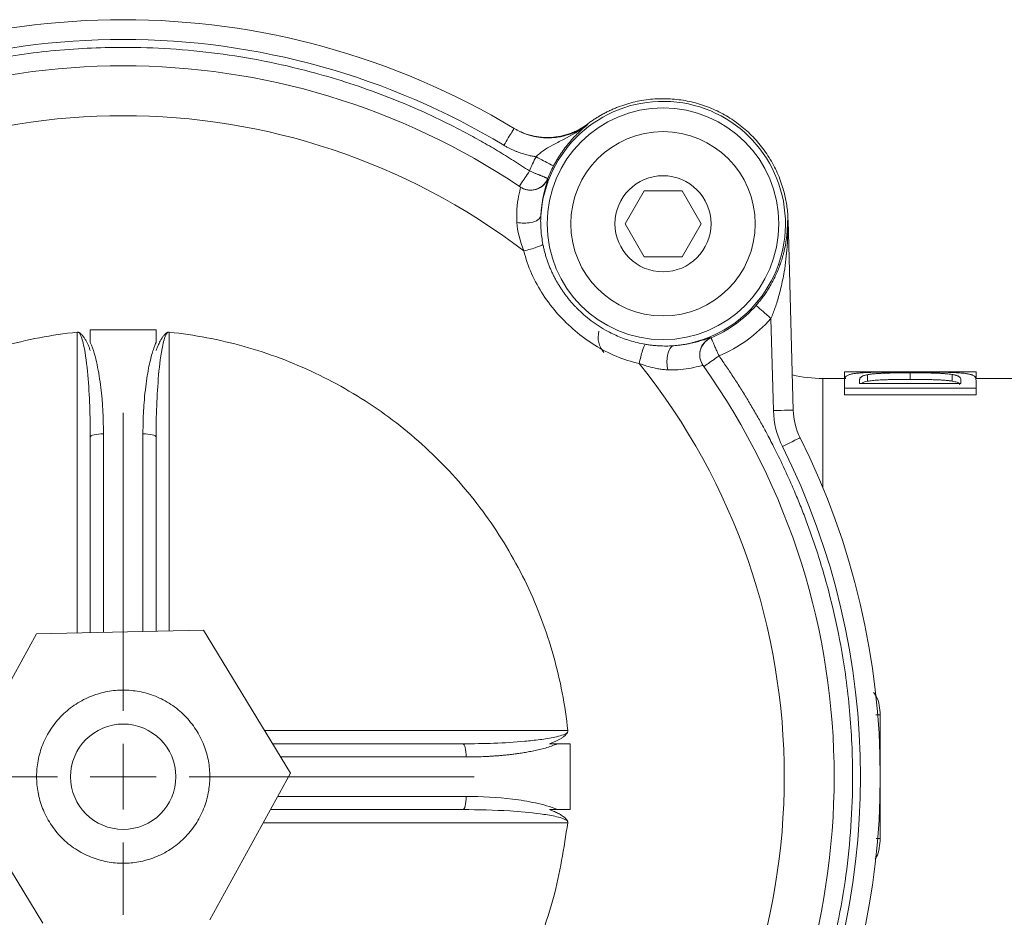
# Model space of a CAD drawing. Extents: x -34599 to 125690, y -105249 to 21518.
# Tile 36 of 64: x 113109 to 113170, y -36254 to -36198. Entities that reach past the tile are written whole.
import ezdxf

# ---------------------------------------------------------------- set-up
doc = ezdxf.new("R2010")
doc.units = 0
doc.header["$MEASUREMENT"] = 0
doc.layers.get('0').update_dxf_attribs({"linetype": 'CONTINUOUS'})

# ---------------------------------------------------------------- blocks, each defined once
blk = doc.blocks.new('SW_CENTERMARKSYMBOL_0')
at = {"color": 0, "linetype": 'Continuous', "lineweight": 0}
for p, q in [((0, 5), (0, 27.644)), ((0, 0), (0, 2.5)), ((-5, 0), (-10.5, 0)), ((0, 0), (-2.5, 0)), ((0, 0), (0, -2.5)), ((0, 0), (2.5, 0)), ((5, 0), (26.661, 0)), ((0, -5), (0, -10.5))]:
    blk.add_line(p, q, dxfattribs=at)
blk = doc.blocks.new('z2')
at = {"color": 30, "linetype": 'Continuous', "lineweight": 15}
for p, q in [((1853.79, 524.13), (1854.15, 523.84)), ((1823.81, 482.81), (1823.72, 482.87)), ((1805.53, 475), (1802.87, 476.37)), ((1882.38, 448.46), (1896.81, 473.46)), ((1896.81, 473.46), (1925.68, 473.46)), ((1925.68, 473.46), (1940.11, 448.46)), ((2006.21, 451.03), (2010.11, 306.96)), ((1896.81, 423.46), (1882.38, 448.46)), ((1940.11, 448.46), (1925.68, 423.46)), ((1925.68, 423.46), (1896.81, 423.46)), ((1993.22, 376.56), (1995.11, 306.56)), ((1476.24, 367.93), (1501.24, 367.93)), ((1476.24, 367.93), (1476.24, 358.37)), ((1501.24, 367.93), (1526.24, 367.93)), ((1526.24, 358.37), (1526.24, 367.93)), ((1466.24, 137.73), (1466.24, 366.12)), ((1536.24, 366.12), (1536.24, 139.25)), ((1947.74, 361.79), (1947.68, 361.88)), ((1941.69, 340.88), (1940.25, 343.5)), ((2032.73, 247.89), (2032.73, 330.96)), ((2050.08, 330.96), (2032.73, 330.96)), ((2098.17, 335.88), (2048.99, 335.88)), ((2048.99, 330.96), (2048.99, 335.88)), ((2066.49, 328.8), (2066.49, 333.83)), ((2098.91, 330.23), (2098.91, 335.25)), ((2148.99, 335.88), (2100, 335.88)), ((2130.83, 328.94), (2130.83, 333.97)), ((2148.99, 335.88), (2148.99, 330.96)), ((2351.13, 330.96), (2148.99, 330.96)), ((2048.99, 318.49), (2048.99, 323.7)), ((2148.99, 323.7), (2048.99, 323.7)), ((2137.48, 327.25), (2060.49, 327.25)), ((2148.99, 318.49), (2148.99, 323.7)), ((2148.99, 318.49), (2048.99, 318.49)), ((1476.24, 286.48), (1476.24, 137.95)), ((1486.24, 288.9), (1486.24, 138.17)), ((1516.24, 138.81), (1516.24, 288.9)), ((1526.24, 139.03), (1526.24, 286.48)), ((1374.26, 25.72), (1435.37, 137.06)), ((1435.37, 137.06), (1562.36, 139.81)), ((1562.36, 139.81), (1628.23, 31.21)), ((2076.24, 75.36), (2072.83, 75.47)), ((2076.24, 75.36), (2076.24, -18.43)), ((1608.67, 63.46), (1838.89, 63.46)), ((1759.26, 53.46), (1614.73, 53.46)), ((1840.7, 53.46), (1831.15, 53.46)), ((1840.7, 53.46), (1840.7, 28.46)), ((1761.68, 43.46), (1620.8, 43.46)), ((1628.23, 31.21), (1567.12, -80.14)), ((1440.13, -82.88), (1374.26, 25.72)), ((1840.7, 28.46), (1840.7, 3.46)), ((1618.49, 13.46), (1761.68, 13.46)), ((1759.26, 3.46), (1613, 3.46)), ((1840.7, 3.46), (1831.15, 3.46)), ((1838.89, -6.54), (1607.51, -6.54)), ((2076.24, -18.43), (2073.06, -18.53))]:
    blk.add_line(p, q, dxfattribs=at)
at = {"color": 30, "linetype": 'Continuous', "lineweight": 15, "flags": 128}
for points in [[(2010.11, 306.96), (2009.82, 306.96), (2008.96, 306.93), (2007.58, 306.9), (2005.71, 306.84), (2003.44, 306.78), (2000.85, 306.71), (1998.04, 306.64), (1995.11, 306.56)], [(2015.38, 285.93), (2015.12, 285.8), (2014.36, 285.42), (2013.12, 284.8), (2011.45, 283.96), (2009.42, 282.94), (2007.1, 281.78), (2004.58, 280.52), (2001.97, 279.21)]]:
    blk.add_lwpolyline(points, dxfattribs=at)
at = {"color": 30, "linetype": 'Continuous', "lineweight": 15}
for centre, radius in [((1911.24, 448.46), 87.99), ((1911.24, 448.46), 70), ((1911.24, 448.46), 36.5), ((1501.24, 28.46), 40)]:
    blk.add_circle(centre, radius, dxfattribs=at)
for centre, radius, start, end in [((1501.24, 28.46), 575, 58.91346, 121.08654), ((1501.24, 28.46), 540, 56.03234, 123.96766), ((1911.24, 448.46), 92.99, 275.13181, 176.24874), ((1501.24, 28.46), 502.1, 52.69871, 127.30129), ((1911.24, 448.46), 94.04, 152.181, 158.54366), ((1911.24, 448.46), 94.04, 292.83689, 318.74415), ((1879.36, 362.28), 17.39, 164.9556, 221.43909), ((1501.24, 28.46), 502.1, 321.31815, 38.68185), ((1501.24, 28.46), 540, 324.65179, 35.34821), ((2032.73, 430.96), 100, 256.49998, 270), ((2060.09, 308.32), 50, 181.55, 206.60021), ((1501.24, 28.46), 575, 333.39979, 26.60021)]:
    blk.add_arc(centre, radius, start, end, dxfattribs=at)
for points, knots in [([(1790.39, 508.04), (1703.12, 560.66), (1603.14, 588.46), (1399.34, 588.46), (1299.36, 560.66), (1212.1, 508.04)], [0, 0, 0, 0, 0.5, 0.5, 1, 1, 1, 1]), ([(1809.84, 488.56), (1807.84, 489.88), (1803.85, 492.54), (1797.8, 496.43), (1791.69, 500.24), (1785.54, 503.97), (1779.35, 507.62), (1773.1, 511.19), (1766.81, 514.68), (1760.48, 518.09), (1754.1, 521.41), (1733.18, 531.97), (1696.74, 547.83), (1638.39, 566.5), (1573.01, 579.36), (1515.99, 583.06), (1473.78, 582.01), (1446.37, 579.97), (1419.2, 576.58), (1387.87, 571.1), (1352.79, 562.72), (1316.04, 551.04), (1282.04, 537.65), (1255.28, 525.12), (1233.72, 513.72), (1218.41, 504.92), (1204.71, 496.52), (1196.67, 491.21), (1192.65, 488.56)], [0, 0, 0, 0, 0.010992, 0.021984, 0.032975, 0.043967, 0.054959, 0.065951, 0.076943, 0.087935, 0.098926, 0.109918, 0.195335, 0.280753, 0.390336, 0.49992, 0.541883, 0.583846, 0.625836, 0.667382, 0.729575, 0.791044, 0.844001, 0.896958, 0.926386, 0.955814, 0.977907, 1, 1, 1, 1]), ([(1853.79, 524.13), (1854.65, 524.76), (1856.36, 526.04), (1859.01, 527.84), (1861.7, 529.55), (1864.44, 531.16), (1867.24, 532.68), (1870.09, 534.11), (1873, 535.45), (1879.04, 537.98), (1888.51, 541.03), (1901.62, 543.28), (1914.92, 543.71), (1927.98, 542.28), (1940.56, 539.14), (1952.44, 534.38), (1963.59, 528.09), (1973.92, 520.25), (1983.21, 510.96), (1991.2, 500.32), (1997.66, 488.69), (2001.43, 478.8), (2003.52, 471.25), (2004.61, 466.26), (2005.43, 461.23), (2005.99, 456.15), (2006.14, 452.74), (2006.21, 451.03)], [0, 0, 0, 0, 0.015398, 0.0307431, 0.0460526, 0.061344, 0.0766347, 0.091942, 0.1072835, 0.1226764, 0.1863482, 0.2500453, 0.3137171, 0.3774143, 0.4386966, 0.5000044, 0.5612866, 0.6225944, 0.6862662, 0.7499634, 0.8136352, 0.8773323, 0.9019251, 0.9264169, 0.9508791, 0.975383, 1, 1, 1, 1]), ([(1797.76, 521.11), (1798.38, 520.75), (1799.6, 520.03), (1801.5, 519.06), (1803.42, 518.16), (1805.39, 517.35), (1807.39, 516.62), (1809.43, 515.97), (1813.2, 514.95), (1818.82, 513.98), (1826.27, 513.84), (1833.66, 514.81), (1839.65, 516.53), (1844.26, 518.4), (1847.59, 520.06), (1850.79, 521.95), (1852.79, 523.4), (1853.79, 524.13)], [0, 0, 0, 0, 0.035839, 0.071558, 0.107223, 0.142899, 0.178651, 0.214544, 0.250642, 0.37584, 0.500484, 0.624893, 0.750233, 0.81317, 0.875543, 0.937702, 1, 1, 1, 1]), ([(1798.13, 520.89), (1798.79, 520.5), (1800.08, 519.75), (1802.05, 518.75), (1804, 517.85), (1805.93, 517.06), (1807.82, 516.37), (1809.68, 515.78), (1811.49, 515.28), (1813.26, 514.85), (1814.98, 514.51), (1816.65, 514.23), (1818.25, 514.02), (1819.8, 513.87), (1821.29, 513.77), (1822.71, 513.71), (1824.07, 513.7), (1825.37, 513.72), (1827.72, 513.82), (1831.11, 514.17), (1835.47, 515.01), (1839.66, 516.2), (1843.64, 517.7), (1847.39, 519.49), (1850.91, 521.51), (1853.08, 523.07), (1854.15, 523.84)], [0, 0, 0, 0, 0.038225, 0.075358, 0.1114, 0.146348, 0.180199, 0.212951, 0.244602, 0.27515, 0.304593, 0.332933, 0.360168, 0.386301, 0.411331, 0.435261, 0.458092, 0.479827, 0.500466, 0.576662, 0.651267, 0.724269, 0.795648, 0.865393, 0.933503, 1, 1, 1, 1]), ([(1814.8, 499.35), (1817.87, 502.56), (1824.3, 506.86), (1838.35, 513.7), (1848.13, 519.21), (1854.11, 523.81), (1854.13, 523.83), (1854.15, 523.84)], [-0.5748418, -0.5748418, -0.5748418, -0.5748418, -0.3449051, -0.2299367, 0, 0, 0.0007706, 0.0007706, 0.0007706, 0.0007706]), ([(1828.07, 492.35), (1828.3, 492.79), (1828.77, 493.66), (1829.49, 494.96), (1830.24, 496.26), (1831.01, 497.56), (1831.81, 498.86), (1832.63, 500.15), (1833.48, 501.43), (1835.13, 503.85), (1837.68, 507.3), (1840.95, 511.26), (1844.27, 514.9), (1847.38, 517.99), (1850.69, 521.02), (1852.9, 522.82), (1854.15, 523.84)], [0, 0, 0, 0, 0.0282545, 0.0568009, 0.0857354, 0.1151502, 0.1451332, 0.1757676, 0.2071312, 0.2392966, 0.3581002, 0.4873317, 0.606089, 0.7416288, 0.8533687, 1, 1, 1, 1]), ([(1790.39, 508.04), (1792.71, 511.89), (1796.72, 518.54), (1798.13, 520.89), (1798.13, 520.89)], [0, 0, 0, 0, 0.571429, 1, 1, 1, 1]), ([(1790.39, 508.04), (1791.14, 507.6), (1792.61, 506.74), (1794.85, 505.58), (1797.03, 504.54), (1799.15, 503.63), (1801.21, 502.83), (1803.2, 502.13), (1805.12, 501.52), (1806.95, 500.99), (1808.7, 500.54), (1810.36, 500.16), (1811.92, 499.84), (1813.39, 499.57), (1814.34, 499.42), (1814.8, 499.35)], [0, 0, 0, 0, 0.100198, 0.196562, 0.289086, 0.377756, 0.462557, 0.543473, 0.620489, 0.69359, 0.762764, 0.828001, 0.88929, 0.946625, 1, 1, 1, 1]), ([(1828.07, 492.35), (1828.02, 492.38), (1825.52, 493.7), (1818.73, 497.28), (1814.8, 499.35)], [0, 0, 0, 0, 0.428571, 1, 1, 1, 1]), ([(1802.04, 476.93), (1802.04, 476.93), (1803.06, 478.46), (1806.34, 483.34), (1808.67, 486.82), (1809.84, 488.56)], [0, 0, 0, 0, 0.428571, 0.714286, 1, 1, 1, 1]), ([(1809.84, 488.56), (1810.22, 488.4), (1810.98, 488.09), (1812.1, 487.63), (1813.18, 487.18), (1814.23, 486.75), (1815.22, 486.34), (1816.17, 485.96), (1817.06, 485.59), (1817.89, 485.25), (1818.66, 484.94), (1819.38, 484.64), (1820.03, 484.38), (1820.63, 484.13), (1821.17, 483.91), (1821.64, 483.72), (1822.07, 483.54), (1822.43, 483.39), (1822.75, 483.26), (1823.02, 483.15), (1823.23, 483.06), (1823.41, 482.99), (1823.54, 482.94), (1823.64, 482.9), (1823.7, 482.87), (1823.71, 482.87), (1823.72, 482.87)], [0, 0, 0, 0, 0.053345, 0.105675, 0.156989, 0.207287, 0.25657, 0.304838, 0.35209, 0.398327, 0.443548, 0.487754, 0.530944, 0.573119, 0.614278, 0.654421, 0.693549, 0.731662, 0.768758, 0.80484, 0.839905, 0.873955, 0.90699, 0.939009, 0.970012, 1, 1, 1, 1]), ([(1802.95, 476.32), (1805.92, 474.32), (1812.18, 473), (1820.03, 476.61), (1822.93, 480.59), (1823.81, 482.81)], [0, 0, 0, 0, 0.428571, 0.714286, 1, 1, 1, 1]), ([(1823.72, 482.87), (1823.27, 481.92), (1822.38, 480.03), (1820.29, 477.65), (1817.77, 475.78), (1814.88, 474.51), (1811.78, 473.91), (1808.67, 474.08), (1806.53, 474.48), (1805.56, 474.98), (1805.53, 475)], [0, 0, 0, 0, 0.141999, 0.283973, 0.426035, 0.568156, 0.71007, 0.852051, 0.99411, 1, 1, 1, 1]), ([(1818.45, 454.55), (1818.49, 455.15), (1818.56, 456.37), (1818.71, 458.13), (1818.88, 459.86), (1819.08, 461.53), (1819.3, 463.16), (1819.54, 464.75), (1820.02, 467.58), (1820.79, 471.34), (1821.81, 475.44), (1822.73, 478.68), (1823.3, 480.6), (1823.61, 481.71), (1823.77, 482.31), (1823.84, 482.7), (1823.82, 482.77), (1823.81, 482.81)], [0, 0, 0, 0, 0.033369, 0.066864, 0.100541, 0.134457, 0.168664, 0.203215, 0.238161, 0.36129, 0.485477, 0.611639, 0.740744, 0.805423, 0.870044, 0.934829, 1, 1, 1, 1]), ([(1800.21, 449.45), (1799.71, 458.96), (1801.93, 472.23), (1803.09, 476.22), (1802.95, 476.32)], [0, 0, 0, 0, 0.380241, 0.6654218, 0.6654218, 0.6654218, 0.6654218]), ([(1818.45, 454.55), (1818.34, 453.42), (1816.8, 451.24), (1810.26, 448.75), (1803.7, 448.77), (1800.21, 449.45)], [0, 0, 0, 0, 0.285714, 0.571429, 1, 1, 1, 1]), ([(1818.45, 454.55), (1818.42, 453.9), (1818.34, 452.58), (1818.31, 450.56), (1818.33, 447.55), (1818.54, 443.46), (1819.09, 438.2), (1819.74, 434.59), (1820.07, 432.72)], [0, 0, 0, 0, 0.088888, 0.181733, 0.278538, 0.500716, 0.741194, 1, 1, 1, 1]), ([(2005.68, 451.03), (2005.69, 450.67), (2005.7, 449.93), (2005.71, 448.8), (2005.71, 447.63), (2005.68, 446.15), (2005.6, 444.27), (2005.43, 441.56), (2005.08, 437.95), (2004.42, 433.31), (2003.56, 428.98), (2002.53, 424.79), (2001.47, 421.13), (1999.59, 415.56), (1996.84, 408.95), (1993.47, 402.56), (1990.64, 397.96), (1988.53, 394.8), (1986.37, 391.84), (1984.19, 389.06), (1982.68, 387.31), (1981.94, 386.45)], [0, 0, 0, 0, 0.014528, 0.029612, 0.04533, 0.061748, 0.090568, 0.124378, 0.178705, 0.250485, 0.333618, 0.376466, 0.443164, 0.502771, 0.635591, 0.752844, 0.806891, 0.858482, 0.907754, 0.954867, 1, 1, 1, 1]), ([(2005.94, 451.03), (2005.96, 450.47), (2005.98, 449.33), (2006.01, 447.57), (2006.02, 445.58), (2006.01, 443.28), (2005.95, 440.06), (2005.81, 435.89), (2005.44, 429.48), (2004.69, 421.39), (2003.5, 412.99), (2002.17, 405.8), (2000.89, 400), (1999.5, 394.58), (1998.02, 389.53), (1996.47, 384.87), (1994.89, 380.57), (1993.76, 377.86), (1993.22, 376.56)], [0, 0, 0, 0, 0.021827, 0.044559, 0.068236, 0.099521, 0.134952, 0.195331, 0.26494, 0.390126, 0.518986, 0.601826, 0.679916, 0.753277, 0.821932, 0.885912, 0.945252, 1, 1, 1, 1]), ([(2005.68, 451.03), (2005.69, 451.03), (2005.73, 451.03), (2005.87, 451.03), (2005.94, 451.03)], [0, 0, 0, 0, 0.499998, 1, 1, 1, 1]), ([(2005.94, 451.03), (2006.02, 451.03), (2006.17, 451.03), (2006.2, 451.03), (2006.21, 451.03)], [0, 0, 0, 0, 0.500002, 1, 1, 1, 1]), ([(1805.52, 427.86), (1808.89, 428.6), (1815.12, 430.34), (1819.06, 432.09), (1820.07, 432.72)], [0, 0, 0, 0, 0.571429, 1, 1, 1, 1]), ([(1893.19, 342.27), (1881.36, 344.88), (1864.05, 352.24), (1839.38, 370.39), (1818.74, 393.4), (1808.4, 416.09), (1805.52, 427.86)], [0, 0, 0, 0, 0.369447, 0.554171, 0.923618, 1.293065, 1.293065, 1.293065, 1.293065]), ([(1820.07, 432.72), (1820.28, 431.69), (1820.7, 429.64), (1821.47, 426.61), (1822.31, 423.64), (1823.25, 420.72), (1824.28, 417.86), (1825.38, 415.07), (1826.57, 412.33), (1827.82, 409.67), (1829.15, 407.06), (1830.54, 404.53), (1831.99, 402.06), (1833.5, 399.66), (1835.06, 397.33), (1836.67, 395.07), (1838.33, 392.87), (1840.03, 390.74), (1841.78, 388.69), (1843.56, 386.7), (1845.37, 384.78), (1849.95, 380.18), (1858.04, 373.35), (1867.8, 367.33), (1875.48, 363.64), (1880.55, 361.55), (1885.96, 359.69), (1891.69, 358.08), (1895.67, 357.33), (1897.69, 356.94)], [0, 0, 0, 0, 0.027374, 0.054492, 0.081354, 0.107961, 0.134313, 0.160412, 0.186258, 0.211853, 0.237198, 0.262295, 0.287144, 0.311748, 0.336109, 0.360227, 0.384105, 0.407745, 0.431147, 0.454314, 0.477247, 0.499948, 0.62318, 0.751752, 0.797345, 0.844954, 0.894592, 0.946271, 1, 1, 1, 1]), ([(1993.22, 376.56), (1990.72, 378.75), (1984.87, 383.88), (1982, 386.4), (1981.94, 386.45)], [0, 0, 0, 0, 0.428571, 1, 1, 1, 1]), ([(1953.77, 348.06), (1961.3, 351.25), (1968.47, 355.29), (1981.73, 364.87), (1987.82, 370.41), (1993.22, 376.56)], [0, 0, 0, 0, 0.5, 0.5, 1, 1, 1, 1]), ([(1466.24, 366.12), (1447.05, 364.13), (1428.03, 360.5), (1390.87, 350.06), (1372.74, 343.26), (1337.9, 326.67), (1321.19, 316.88), (1289.66, 294.62), (1274.85, 282.14), (1247.56, 254.86), (1235.09, 240.05), (1212.82, 208.52), (1203.04, 191.81), (1186.45, 156.96), (1179.65, 138.83), (1169.21, 101.68), (1165.58, 82.66), (1163.59, 63.46)], [0, 0, 0, 0, 0.125, 0.125, 0.25, 0.25, 0.375, 0.375, 0.5, 0.5, 0.625, 0.625, 0.75, 0.75, 0.875, 0.875, 1, 1, 1, 1]), ([(1467.71, 365.83), (1467.47, 365.93), (1467, 366.13), (1466.49, 366.12), (1466.24, 366.12)], [0, 0, 0, 0, 0.513907, 1, 1, 1, 1]), ([(1476.24, 352.25), (1475.93, 353.08), (1475.34, 354.68), (1474.36, 356.96), (1473.32, 359.09), (1472.21, 361.04), (1471.13, 362.64), (1470.17, 363.83), (1469.35, 364.67), (1468.55, 365.35), (1467.98, 365.68), (1467.71, 365.83)], [0, 0, 0, 0, 0.163925, 0.315923, 0.456269, 0.600845, 0.729082, 0.809715, 0.881271, 0.944388, 1, 1, 1, 1]), ([(1476.24, 286.48), (1476.24, 302.21), (1475.46, 325.8), (1472.54, 350.99), (1469.88, 361.66), (1468.58, 364.79), (1467.71, 365.83)], [0.18825, 0.18825, 0.18825, 0.18825, 0.6744936, 0.9176154, 0.9783958, 1.0391667, 1.0391667, 1.0391667, 1.0391667]), ([(1534.77, 365.83), (1533.91, 364.81), (1532.62, 361.7), (1529.95, 350.99), (1527.06, 326.2), (1526.24, 302.16), (1526.24, 286.48)], [0.1882406, 0.1882406, 0.1882406, 0.1882406, 0.248733, 0.3093369, 0.5517525, 1.0365836, 1.0365836, 1.0365836, 1.0365836]), ([(1534.77, 365.83), (1534.59, 365.73), (1534.22, 365.53), (1533.68, 365.13), (1533.13, 364.65), (1532.57, 364.09), (1532.01, 363.45), (1531.24, 362.47), (1530.29, 361.06), (1529.02, 358.82), (1527.61, 355.87), (1526.72, 353.5), (1526.24, 352.25)], [0, 0, 0, 0, 0.037162, 0.077626, 0.121744, 0.169787, 0.221966, 0.278443, 0.398469, 0.532545, 0.752194, 1, 1, 1, 1]), ([(1536.24, 366.12), (1536.08, 366.12), (1535.75, 366.14), (1535.25, 366.04), (1534.93, 365.9), (1534.77, 365.83)], [0, 0, 0, 0, 0.323184, 0.652342, 1, 1, 1, 1]), ([(1838.89, 63.46), (1836.91, 82.66), (1833.28, 101.68), (1822.84, 138.83), (1816.03, 156.96), (1799.45, 191.81), (1789.66, 208.52), (1767.4, 240.05), (1754.92, 254.86), (1727.63, 282.14), (1712.82, 294.62), (1681.3, 316.88), (1664.59, 326.67), (1629.74, 343.26), (1611.61, 350.06), (1574.46, 360.5), (1555.44, 364.13), (1536.24, 366.12)], [0, 0, 0, 0, 0.125, 0.125, 0.25, 0.25, 0.375, 0.375, 0.5, 0.5, 0.625, 0.625, 0.75, 0.75, 0.875, 0.875, 1, 1, 1, 1]), ([(1947.68, 361.88), (1947.67, 361.89), (1947.64, 361.91), (1947.5, 361.89), (1947.29, 361.85), (1947.01, 361.78), (1946.65, 361.67), (1946.21, 361.54), (1945.29, 361.25), (1943.53, 360.69), (1940.36, 359.71), (1936.32, 358.6), (1932.24, 357.65), (1928.62, 356.97), (1925.76, 356.52), (1922.75, 356.13), (1920.62, 355.94), (1919.56, 355.85)], [0, 0, 0, 0, 0.036992, 0.073928, 0.110851, 0.147803, 0.184828, 0.221966, 0.259259, 0.388517, 0.514889, 0.638939, 0.761996, 0.822366, 0.88197, 0.941086, 1, 1, 1, 1]), ([(1941.75, 340.79), (1939.69, 343.71), (1938.22, 349.94), (1941.64, 357.87), (1945.54, 360.87), (1947.74, 361.79)], [0, 0, 0, 0, 0.428571, 0.714286, 1, 1, 1, 1]), ([(1940.25, 343.5), (1940.23, 343.54), (1939.71, 344.49), (1939.27, 346.62), (1939.01, 349.73), (1939.54, 352.85), (1940.74, 355.76), (1942.55, 358.33), (1944.88, 360.48), (1946.75, 361.41), (1947.68, 361.88)], [0, 0, 0, 0, 0.00587, 0.147929, 0.289918, 0.431833, 0.573956, 0.716016, 0.857993, 1, 1, 1, 1]), ([(1947.74, 361.79), (1947.75, 361.78), (1947.76, 361.75), (1947.84, 361.58), (1947.96, 361.3), (1948.14, 360.88), (1948.39, 360.33), (1948.7, 359.62), (1949.08, 358.74), (1949.54, 357.69), (1950.07, 356.47), (1950.68, 355.08), (1951.37, 353.52), (1952.12, 351.81), (1952.92, 349.97), (1953.48, 348.7), (1953.77, 348.06)], [0, 0, 0, 0, 0.052039, 0.107062, 0.165068, 0.226059, 0.290032, 0.356989, 0.426929, 0.499851, 0.575756, 0.654642, 0.73651, 0.821359, 0.909189, 1, 1, 1, 1]), ([(1486.24, 288.9), (1486.24, 300.63), (1485.67, 312.37), (1483.51, 329.87), (1482.61, 335.71), (1480.18, 347.26), (1478.59, 352.95), (1476.24, 358.37)], [0, 0, 0, 0, 0.5, 0.5, 0.75, 0.75, 1, 1, 1, 1]), ([(1526.24, 358.37), (1526.01, 357.82), (1525.39, 356.36), (1524.35, 353.59), (1523.08, 349.68), (1521.73, 344.58), (1520.41, 338.27), (1519.14, 330.73), (1517.96, 321.98), (1517.02, 312), (1516.37, 300.84), (1516.29, 293), (1516.24, 288.9)], [0, 0, 0, 0, 0.02539, 0.067169, 0.125279, 0.199821, 0.291056, 0.399257, 0.524523, 0.666745, 0.82552, 1, 1, 1, 1]), ([(1893.19, 342.27), (1893.52, 343.97), (1894.3, 347.46), (1895.91, 353.07), (1897.09, 355.92), (1897.69, 356.94)], [0, 0, 0, 0, 0.285714, 0.571429, 1, 1, 1, 1]), ([(1897.69, 356.94), (1898.74, 356.77), (1900.79, 356.44), (1903.82, 356.08), (1906.74, 355.81), (1909.55, 355.65), (1912.23, 355.57), (1914.79, 355.59), (1917.22, 355.67), (1918.79, 355.79), (1919.56, 355.85)], [0, 0, 0, 0, 0.144231, 0.282957, 0.416186, 0.543922, 0.666168, 0.782929, 0.894204, 1, 1, 1, 1]), ([(1914.9, 337.49), (1914.14, 340.96), (1913.96, 347.51), (1916.3, 354.12), (1918.43, 355.71), (1919.56, 355.85)], [0, 0, 0, 0, 0.428571, 0.714286, 1, 1, 1, 1]), ([(1953.77, 348.06), (1952.06, 346.85), (1948.64, 344.43), (1943.83, 341.04), (1942.33, 339.98), (1942.33, 339.98)], [0, 0, 0, 0, 0.285714, 0.571429, 1, 1, 1, 1]), ([(1953.77, -291.13), (1955.19, -289.09), (1958.05, -285.01), (1962.23, -278.83), (1966.32, -272.59), (1970.34, -266.3), (1974.6, -259.41), (1982.26, -246.6), (1992.95, -227.3), (2005.48, -201.63), (2016.8, -175.01), (2026.79, -147.6), (2036.14, -117.07), (2044.27, -83.33), (2052.69, -34.15), (2055.81, 11.78), (2054.87, 53.54), (2052.6, 86.86), (2047.53, 123.97), (2038.72, 164.47), (2029.6, 196.02), (2021.46, 219.27), (2015.64, 234.29), (2008, 252.78), (1999.64, 270.79), (1990.76, 287.94), (1985.67, 297.32), (1980.74, 306.01), (1975.65, 314.62), (1970.42, 323.13), (1965.02, 331.54), (1959.49, 339.86), (1955.67, 345.32), (1953.77, 348.06)], [0, 0, 0, 0, 0.010957, 0.021913, 0.03287, 0.043827, 0.054783, 0.068555, 0.109536, 0.151917, 0.194299, 0.23687, 0.28035, 0.334831, 0.389633, 0.499968, 0.536799, 0.573576, 0.646985, 0.701501, 0.756016, 0.79151, 0.80994, 0.826957, 0.879627, 0.897311, 0.911981, 0.926651, 0.94132, 0.95599, 0.97066, 0.98533, 1, 1, 1, 1]), ([(1914.9, 337.49), (1914.38, 337.51), (1913.31, 337.56), (1911.65, 337.71), (1909.93, 337.92), (1908.15, 338.2), (1906.3, 338.55), (1903.26, 339.22), (1898.87, 340.38), (1895.14, 341.62), (1893.19, 342.27)], [0, 0, 0, 0, 0.075351, 0.152817, 0.232549, 0.314683, 0.399338, 0.486621, 0.731491, 1, 1, 1, 1]), ([(1941.69, 340.88), (1941.57, 341.06), (1936.21, 339.14), (1922.04, 337.28), (1914.9, 337.49)], [0.2477072, 0.2477072, 0.2477072, 0.2477072, 0.6279466, 0.9131262, 0.9131262, 0.9131262, 0.9131262]), ([(2048.99, 329.4), (2048.99, 329.64), (2049.01, 330.13), (2049.12, 330.81), (2049.32, 331.42), (2049.6, 331.96), (2050.03, 332.51), (2050.71, 333.04), (2051.73, 333.52), (2052.85, 333.92), (2054.01, 334.23), (2055.34, 334.51), (2056.4, 334.66), (2056.93, 334.74)], [0, 0, 0, 0, 0.098076, 0.192976, 0.284249, 0.371454, 0.454163, 0.56121, 0.678221, 0.759071, 0.839661, 0.919946, 1, 1, 1, 1]), ([(2048.99, 323.7), (2048.99, 324.23), (2048.99, 325.31), (2048.99, 326.78), (2048.99, 328.16), (2048.99, 328.98), (2048.99, 329.4)], [0, 0, 0, 0, 0.250045, 0.5, 0.749955, 1, 1, 1, 1]), ([(2056.93, 334.74), (2057.32, 334.79), (2058.12, 334.89), (2059.45, 335.03), (2060.89, 335.16), (2062.47, 335.27), (2064.18, 335.38), (2066.05, 335.47), (2068.07, 335.55), (2070.38, 335.63), (2073.05, 335.7), (2076.18, 335.75), (2079.76, 335.8), (2083.81, 335.84), (2088.38, 335.86), (2093.53, 335.88), (2097.16, 335.88), (2099.07, 335.88)], [0, 0, 0, 0, 0.043097, 0.08735, 0.132834, 0.179651, 0.227925, 0.277808, 0.329483, 0.383158, 0.447535, 0.518517, 0.596488, 0.682359, 0.777287, 0.882642, 1, 1, 1, 1]), ([(2060.49, 329.53), (2060.5, 329.76), (2060.52, 330.22), (2060.69, 330.83), (2060.96, 331.36), (2061.35, 331.84), (2061.89, 332.28), (2062.64, 332.7), (2063.65, 333.11), (2064.92, 333.49), (2065.97, 333.72), (2066.49, 333.83)], [0, 0, 0, 0, 0.1258523, 0.2434159, 0.3528567, 0.4543807, 0.5547891, 0.6534839, 0.7688822, 0.8841486, 1, 1, 1, 1]), ([(2066.49, 333.83), (2066.8, 333.89), (2067.4, 334), (2068.41, 334.15), (2069.48, 334.29), (2070.61, 334.42), (2071.82, 334.53), (2073.09, 334.63), (2074.43, 334.73), (2075.84, 334.81), (2077.31, 334.88), (2078.85, 334.95), (2081.22, 335.03), (2084.58, 335.12), (2089.03, 335.2), (2093.85, 335.24), (2097.18, 335.24), (2098.91, 335.25)], [0, 0, 0, 0, 0.045763, 0.090973, 0.135777, 0.180324, 0.224767, 0.269259, 0.313953, 0.359001, 0.40455, 0.450741, 0.497713, 0.612614, 0.733761, 0.862512, 1, 1, 1, 1]), ([(2098.91, 330.23), (2098.03, 330.23), (2096.31, 330.23), (2093.77, 330.22), (2091.33, 330.2), (2088.97, 330.18), (2086.71, 330.14), (2084.54, 330.1), (2082.45, 330.05), (2080.11, 329.98), (2077.56, 329.88), (2074.88, 329.74), (2072.42, 329.56), (2070.2, 329.35), (2068.19, 329.1), (2067.06, 328.9), (2066.49, 328.8)], [0, 0, 0, 0, 0.069906, 0.137505, 0.202919, 0.266283, 0.327745, 0.387468, 0.445629, 0.502419, 0.587908, 0.67116, 0.753061, 0.834541, 0.916545, 1, 1, 1, 1]), ([(2098.91, 335.25), (2099.84, 335.25), (2101.68, 335.24), (2104.37, 335.23), (2106.95, 335.22), (2109.4, 335.19), (2111.74, 335.16), (2114.44, 335.1), (2117.46, 335.03), (2120.7, 334.9), (2123.66, 334.74), (2126.35, 334.54), (2128.79, 334.29), (2130.15, 334.08), (2130.83, 333.97)], [0, 0, 0, 0, 0.07716, 0.151169, 0.222154, 0.29026, 0.355652, 0.418513, 0.519986, 0.617886, 0.713471, 0.808093, 0.903145, 1, 1, 1, 1]), ([(2130.83, 328.94), (2130.49, 329), (2129.81, 329.11), (2128.69, 329.26), (2127.51, 329.39), (2126.26, 329.51), (2124.93, 329.62), (2123.54, 329.72), (2122.07, 329.81), (2120.54, 329.88), (2118.94, 329.95), (2117.26, 330.01), (2115.52, 330.06), (2112.86, 330.12), (2109.12, 330.18), (2104.16, 330.23), (2100.7, 330.23), (2098.91, 330.23)], [0, 0, 0, 0, 0.049348, 0.098064, 0.146319, 0.194291, 0.242159, 0.290105, 0.338309, 0.386948, 0.436195, 0.486217, 0.537172, 0.589211, 0.715339, 0.851885, 1, 1, 1, 1]), ([(2099.07, 335.88), (2099.93, 335.88), (2101.63, 335.88), (2104.11, 335.88), (2106.49, 335.87), (2108.75, 335.86), (2110.91, 335.85), (2112.97, 335.84), (2114.93, 335.82), (2116.8, 335.81), (2118.58, 335.79), (2120.27, 335.76), (2121.87, 335.74), (2123.39, 335.71), (2124.82, 335.68), (2127.1, 335.63), (2130.06, 335.53), (2133.47, 335.38), (2136.39, 335.2), (2138.89, 334.98), (2140.29, 334.81), (2140.96, 334.73)], [0, 0, 0, 0, 0.053476, 0.104662, 0.153707, 0.200749, 0.245914, 0.289317, 0.331062, 0.371241, 0.409934, 0.447214, 0.483139, 0.517761, 0.550986, 0.582537, 0.678287, 0.766847, 0.849384, 0.926854, 1, 1, 1, 1]), ([(2130.83, 333.97), (2131.17, 333.92), (2131.84, 333.8), (2132.74, 333.61), (2133.56, 333.41), (2134.29, 333.19), (2134.92, 332.96), (2135.47, 332.71), (2135.99, 332.41), (2136.47, 332.04), (2136.99, 331.45), (2137.4, 330.64), (2137.45, 329.91), (2137.48, 329.53)], [0, 0, 0, 0, 0.0618334, 0.1233898, 0.1848592, 0.2464324, 0.3082992, 0.3706467, 0.4336578, 0.5245999, 0.6237849, 0.8035228, 1, 1, 1, 1]), ([(2140.96, 334.73), (2141.35, 334.67), (2142.11, 334.56), (2143.14, 334.37), (2144.07, 334.17), (2144.9, 333.96), (2145.64, 333.74), (2146.54, 333.42), (2147.38, 332.98), (2148.26, 332.21), (2148.88, 331.1), (2148.95, 330.01), (2148.99, 329.45)], [0, 0, 0, 0, 0.059319, 0.117189, 0.173726, 0.229048, 0.283274, 0.336522, 0.452872, 0.554355, 0.768171, 1, 1, 1, 1]), ([(2148.99, 329.45), (2148.99, 329.12), (2148.99, 328.45), (2148.99, 327.37), (2148.99, 326.22), (2148.99, 325), (2148.99, 324.13), (2148.99, 323.7)], [0, 0, 0, 0, 0.2000476, 0.4000238, 0.5999762, 0.7999524, 1, 1, 1, 1]), ([(2066.49, 328.8), (2064.86, 328.48), (2062.84, 328.09), (2062.48, 327.38), (2062.41, 327.25)], [0, 0, 0, 0, 0.808946, 1, 1, 1, 1]), ([(2136.65, 326.37), (2136.58, 326.6), (2136.4, 327.26), (2134.74, 328.12), (2132.2, 328.65), (2130.83, 328.94)], [0, 0, 0, 0, 0.196089, 0.5656, 1, 1, 1, 1]), ([(1476.24, 286.48), (1476.24, 287.12), (1477.32, 287.74), (1481.02, 288.64), (1483.62, 288.9), (1486.24, 288.9)], [0, 0, 0, 0, 0.5, 0.5, 1, 1, 1, 1]), ([(1516.24, 288.9), (1518.86, 288.9), (1521.46, 288.64), (1525.16, 287.74), (1526.24, 287.12), (1526.24, 286.48)], [0, 0, 0, 0, 0.5, 0.5, 1, 1, 1, 1]), ([(1502.67, -37.31), (1498.65, -37.39), (1490.37, -36.81), (1478.04, -33.55), (1466.12, -27.7), (1455.42, -19.39), (1446.65, -9.05), (1440.29, 2.6), (1436.5, 14.78), (1435.11, 27.03), (1435.97, 39.33), (1439.22, 51.67), (1445.08, 63.59), (1453.39, 74.29), (1463.73, 83.06), (1475.38, 89.42), (1487.56, 93.21), (1499.81, 94.6), (1512.11, 93.74), (1524.44, 90.48), (1536.36, 84.63), (1547.07, 76.32), (1555.84, 65.98), (1562.2, 54.33), (1565.99, 42.15), (1567.38, 29.9), (1566.52, 17.6), (1563.26, 5.26), (1557.41, -6.66), (1549.09, -17.36), (1538.76, -26.13), (1527.11, -32.49), (1514.92, -36.28), (1506.68, -37.22), (1502.67, -37.31)], [0, 0, 0, 0, 0.029129, 0.060003, 0.09216, 0.125, 0.15784, 0.189997, 0.220871, 0.25, 0.279129, 0.310003, 0.34216, 0.375, 0.40784, 0.439997, 0.470871, 0.5, 0.529129, 0.560003, 0.59216, 0.625, 0.65784, 0.689997, 0.720871, 0.75, 0.779129, 0.810003, 0.84216, 0.875, 0.90784, 0.939997, 0.970871, 1, 1, 1, 1]), ([(2071.17, 92.52), (2071.89, 91.58), (2074.13, 88.7), (2075.68, 82.66), (2076.06, 77.79), (2076.24, 75.36)], [0, 0, 0, 0, 0.194246, 0.598712, 1, 1, 1, 1]), ([(1759.26, 53.46), (1774.99, 53.46), (1794.77, 54.08), (1817.83, 56.52), (1827.37, 58.04), (1834.42, 59.83), (1837.57, 61.13), (1838.61, 62)], [0.18825, 0.18825, 0.18825, 0.18825, 0.6744936, 0.7960545, 0.9176154, 0.9783958, 1.0391667, 1.0391667, 1.0391667, 1.0391667]), ([(1825.03, 53.46), (1825.86, 53.77), (1827.46, 54.37), (1829.74, 55.35), (1831.87, 56.39), (1833.82, 57.5), (1835.42, 58.58), (1836.61, 59.54), (1837.45, 60.36), (1838.13, 61.16), (1838.45, 61.73), (1838.61, 62)], [0, 0, 0, 0, 0.163925, 0.315923, 0.456269, 0.600845, 0.729082, 0.809715, 0.881271, 0.944388, 1, 1, 1, 1]), ([(1838.61, 62), (1838.71, 62.24), (1838.91, 62.7), (1838.9, 63.22), (1838.89, 63.46)], [0, 0, 0, 0, 0.513907, 1, 1, 1, 1]), ([(1759.26, 53.46), (1759.89, 53.46), (1760.52, 52.39), (1761.42, 48.68), (1761.68, 46.08), (1761.68, 43.46)], [0, 0, 0, 0, 0.5, 0.5, 1, 1, 1, 1]), ([(1761.68, 43.46), (1762.27, 43.47), (1763.51, 43.47), (1765.45, 43.49), (1767.55, 43.52), (1769.8, 43.56), (1772.22, 43.63), (1774.79, 43.72), (1777.51, 43.84), (1780.39, 43.99), (1783.43, 44.19), (1786.62, 44.43), (1789.97, 44.72), (1793.46, 45.07), (1797.11, 45.5), (1800.9, 46), (1804.83, 46.6), (1808.91, 47.3), (1813.13, 48.11), (1817.48, 49.08), (1821.97, 50.24), (1826.58, 51.63), (1829.61, 52.85), (1831.15, 53.46)], [0, 0, 0, 0, 0.025262, 0.052763, 0.082506, 0.11449, 0.148715, 0.185179, 0.223879, 0.264812, 0.307974, 0.353359, 0.400961, 0.450774, 0.502792, 0.557009, 0.613419, 0.67202, 0.732834, 0.795984, 0.861666, 0.929817, 1, 1, 1, 1]), ([(1831.15, 53.46), (1830.53, 53.46), (1829.24, 53.46), (1827.2, 53.46), (1825.77, 53.46), (1825.03, 53.46)], [0, 0, 0, 0, 0.304204, 0.63741, 1, 1, 1, 1]), ([(1761.68, 13.46), (1761.68, 10.85), (1761.42, 8.24), (1760.52, 4.54), (1759.89, 3.46), (1759.26, 3.46)], [0, 0, 0, 0, 0.5, 0.5, 1, 1, 1, 1]), ([(1831.15, 3.46), (1828.45, 4.64), (1825.67, 5.58), (1820.05, 7.21), (1817.21, 7.92), (1808.64, 9.79), (1802.85, 10.7), (1785.31, 12.84), (1773.37, 13.46), (1761.68, 13.46)], [0, 0, 0, 0, 0.125, 0.125, 0.25, 0.25, 0.5, 0.5, 1, 1, 1, 1]), ([(1838.61, -5.07), (1837.58, -4.21), (1834.46, -2.92), (1827.37, -1.11), (1814.24, 0.95), (1791.03, 2.94), (1771.02, 3.46), (1759.26, 3.46)], [0.1882406, 0.1882406, 0.1882406, 0.1882406, 0.248733, 0.3093369, 0.4305447, 0.6729603, 1.0365836, 1.0365836, 1.0365836, 1.0365836]), ([(1825.03, 3.46), (1826.12, 3.47), (1828.17, 3.47), (1830.2, 3.46), (1831.15, 3.46)], [0, 0, 0, 0, 0.5333288, 1, 1, 1, 1]), ([(1838.61, -5.07), (1838.51, -4.89), (1838.3, -4.51), (1837.91, -3.97), (1837.43, -3.42), (1836.87, -2.86), (1836.22, -2.3), (1835.24, -1.53), (1833.84, -0.58), (1831.6, 0.69), (1828.65, 2.1), (1826.28, 2.99), (1825.03, 3.46)], [0, 0, 0, 0, 0.0371615, 0.0776255, 0.1217436, 0.169787, 0.2219656, 0.2784435, 0.3984699, 0.5325446, 0.7521955, 1, 1, 1, 1]), ([(1163.59, -6.54), (1165.58, -25.73), (1169.21, -44.75), (1179.65, -81.91), (1186.45, -100.04), (1203.04, -134.88), (1212.82, -151.59), (1235.09, -183.12), (1247.56, -197.93), (1274.85, -225.21), (1289.66, -237.69), (1321.19, -259.95), (1337.9, -269.74), (1372.74, -286.33), (1390.87, -293.13), (1428.03, -303.57), (1447.05, -307.2), (1466.24, -309.19)], [0, 0, 0, 0, 0.125, 0.125, 0.25, 0.25, 0.375, 0.375, 0.5, 0.5, 0.625, 0.625, 0.75, 0.75, 0.875, 0.875, 1, 1, 1, 1]), ([(1838.89, -6.54), (1835.97, -25.64), (1830.11, -63.85), (1808.99, -118.04), (1781.66, -166.42), (1757.54, -193.15), (1746.36, -205.54)], [0, 0, 0, 0, 0.258831, 0.517662, 0.776493, 1, 1, 1, 1]), ([(1838.89, -6.54), (1838.9, -6.37), (1838.92, -6.04), (1838.81, -5.54), (1838.68, -5.23), (1838.61, -5.07)], [0, 0, 0, 0, 0.323184, 0.652342, 1, 1, 1, 1]), ([(2076.24, -18.43), (2076.04, -20.85), (2075.65, -25.69), (2074.37, -31.14), (2072.61, -33.53), (2072.3, -33.95)], [0, 0, 0, 0, 0.450176, 0.903427, 1, 1, 1, 1])]:
    blk.add_open_spline(points, degree=3, knots=knots, dxfattribs=at)
for points in [[(1814.8, 499.35), (1812.95, 495.85), (1811.3, 492.24), (1809.84, 488.56)], [(1805.52, 427.86), (1802.73, 435.34), (1800.56, 442.89), (1800.21, 449.45)], [(2060.49, 329.53), (2060.49, 328.83), (2060.49, 328.07), (2060.49, 327.25)], [(2137.48, 327.25), (2137.48, 328.07), (2137.48, 328.83), (2137.48, 329.53)], [(2001.97, 279.21), (1997.71, 287.72), (1995.37, 297.05), (1995.11, 306.56)], [(2001.97, -222.28), (2080.99, -64.47), (2080.99, 121.4), (2001.97, 279.21)]]:
    blk.add_open_spline(points, degree=3, dxfattribs=at)
at = {"color": 30, "linetype": 'Continuous', "lineweight": 0, "xscale": 10, "yscale": 10, "zscale": 10}
blk.add_blockref('SW_CENTERMARKSYMBOL_0', (1501.24, 28.46), dxfattribs=at)

msp = doc.modelspace()

# ---------------------------------------------------------------- block references
at = {"linetype": 'ByBlock', "lineweight": 5, "xscale": 0.08211805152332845, "yscale": 0.08211805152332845, "zscale": 0.08211805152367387}
msp.add_blockref('z2', (112991.86476, -36247.34851, -1.21077), dxfattribs=at)

doc.saveas('drawing.dxf')
